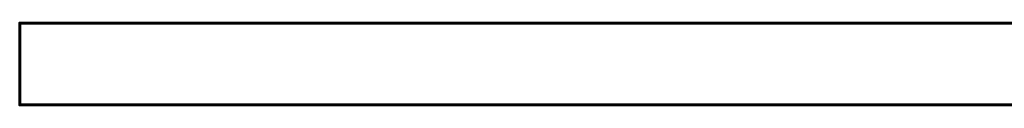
# Model space of a CAD drawing. Header units: millimetres. Extents: x -1875 to 2125, y -75 to 617.
# Tile 1 of 127: x -1875 to -71, y -75 to 75. Entities that reach past the tile are written whole.
import ezdxf

# ---------------------------------------------------------------- set-up
doc = ezdxf.new("R2010")
doc.units = ezdxf.units.MM
doc.layers.add('A-WALL', color=113, linetype='Continuous', lineweight=50)

msp = doc.modelspace()

# ---------------------------------------------------------------- meshes
at = {"layer": 'A-WALL', "lineweight": 60}
mesh = msp.add_polyface(dxfattribs=at)
corners = [(-1875, 75, 3000), (2125, 75, 3000), (2125, 75), (-1875, 75)]
mesh.append_faces([[corners[k] for k in face] for face in [(0, 1, 2, 3)]])
mesh = msp.add_polyface(dxfattribs=at)
corners = [(-1875, -75), (-1875, 75), (2125, 75), (2125, -75)]
mesh.append_faces([[corners[k] for k in face] for face in [(0, 1, 2, 3)]])
mesh = msp.add_polyface(dxfattribs=at)
corners = [(2125, -75, 3000), (2125, 75, 3000), (-1875, 75, 3000), (-1875, -75, 3000)]
mesh.append_faces([[corners[k] for k in face] for face in [(0, 1, 2, 3)]])
mesh = msp.add_polyface(dxfattribs=at)
corners = [(-1875, -75, 3000), (-1875, 75, 3000), (-1875, 75), (-1875, -75)]
mesh.append_faces([[corners[k] for k in face] for face in [(0, 1, 2, 3)]])
mesh = msp.add_polyface(dxfattribs=at)
corners = [(2125, -75), (2125, -75, 3000), (-1875, -75, 3000), (-1875, -75)]
mesh.append_faces([[corners[k] for k in face] for face in [(0, 1, 2, 3)]])

doc.saveas('drawing.dxf')
